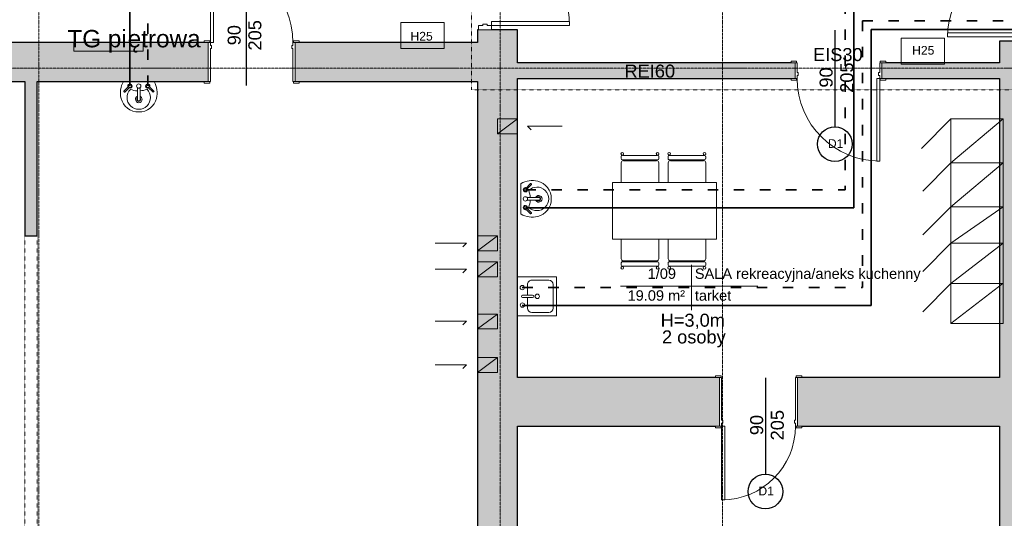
# Model space of a CAD drawing. Header units: inches. Extents: x -112469 to 885939, y -131046 to 286269.
# Tile 51 of 138: x 7608 to 18942, y -51263 to -45524. Entities that reach past the tile are written whole.
import ezdxf

# ---------------------------------------------------------------- set-up
doc = ezdxf.new("R2010")
doc.units = ezdxf.units.IN
doc.header["$MEASUREMENT"] = 0
for name, pattern in [('ACAD_ISO03W100', [30, 12, -18]), ('Aligning Line 1_8_', [0.635, 0.3175, -0.3175]), ('Kreska', [0.635, 0.3175, -0.3175]), ('Linia siatki', [0.9925, 0.47, -0.2175, 0.0875, -0.2175]), ('Ukryty', [0.714375, 0.47625, -0.238125])]:
    doc.linetypes.add(name, pattern=pattern)
for name, color, linetype, lineweight in [('_IS_woda ciepła', 1, 'ACAD_ISO03W100', 35), ('_IS_woda zimna', 5, 'Continuous', 35), ('A-AREA-IDEN', 251, 'Continuous', 9), ('A-DETL', 251, 'Continuous', 9), ('A-DETL-HDLN', 251, 'Ukryty', 9), ('A-DETL-MEDM', 251, 'Continuous', 25), ('A-DETL-THIN', 251, 'Continuous', 9), ('A-DOOR', 251, 'Continuous', 9), ('A-DOOR-FRAM', 251, 'Continuous', 18), ('A-WALL', 251, 'Continuous', 9), ('A-WALL-PATT', 254, 'Continuous', 25), ('G-ANNO-TEXT', 251, 'Continuous', 9), ('I-FURN', 251, 'Continuous', 9), ('I-WALL', 251, 'Continuous', 9), ('P-SANR-FIXT', 251, 'Continuous', 9), ('S-GRID', 251, 'Continuous', 9)]:
    doc.layers.add(name, color=color, linetype=linetype, lineweight=lineweight)
doc.styles.add('Arial_1', font='arial.ttf', dxfattribs={"height": 12})
doc.styles.add('Arial_2', font='arial.ttf', dxfattribs={"height": 10})
doc.styles.add('Arial_3', font='arial.ttf', dxfattribs={"height": 15})
doc.styles.add('Arial_5', font='arial.ttf', dxfattribs={"height": 20})

# ---------------------------------------------------------------- blocks, each defined once
blk = doc.blocks.new('Etyk_pom_1_mala - Etyk_pom_1_mala-219433-4_Poziom piętra')
at = {"layer": 'A-AREA-IDEN'}
for p, q in [((-0.096, 0.144), (-0.096, -0.378)), ((-0.915, -0.101), (0.666, -0.101))]:
    blk.add_line(p, q, dxfattribs=at)
blk = doc.blocks.new('Zlew kuchenny - typu wyspowego - 450 x 450mm-548266-4_Poziom piętra')
at = {"layer": 'P-SANR-FIXT'}
for p, q in [((-20.9, 22.7), (-20.9, -22.3)), ((24.1, -22.3), (24.1, 22.7)), ((0.3, 17), (0.3, 5.3)), ((2.8, 17), (2.8, 5.3)), ((-17.1, 6.2), (-17.1, -13.4)), ((0.3, 11.3), (-12, 11.3)), ((15.2, 11.3), (2.8, 11.3)), ((20.3, -13.4), (20.3, 6.2)), ((-20.9, -22.3), (24.1, -22.3)), ((-12, -18.5), (15.2, -18.5))]:
    blk.add_line(p, q, dxfattribs=at)
for centre, radius, start, end in [((-8.4, 17), 2.54, 360, 180), ((-8.4, 17), 2.54, 180, 360), ((1.6, 17), 1.27, 360, 180), ((11.7, 17.2), 2.54, 360, 180), ((11.7, 17.2), 2.54, 180, 0), ((-12, 6.2), 5.08, 90, 180), ((1.6, 0), 2.54, 360, 180), ((1.6, 0), 2.54, 180, 0), ((1.6, 5.3), 1.27, 180, 0), ((15.2, 6.2), 5.08, 360, 90), ((-12, -13.4), 5.08, 180, 270), ((15.2, -13.4), 5.08, 270, 0)]:
    blk.add_arc(centre, radius, start, end, dxfattribs=at)
blk = doc.blocks.new('Lavabo mural - 05 - 440mm x 350mm-V6-4_Poziom piętra')
at = {"layer": 'P-SANR-FIXT'}
for p, q in [((-17.2, -11), (-11.7, -5.6)), ((-16.1, -12.1), (-10.7, -6.7)), ((-1.5, -21.5), (-1.5, -7.1)), ((1.5, -21.5), (1.5, -7.1)), ((16.4, -12.1), (11, -6.7)), ((17.5, -11), (12, -5.6))]:
    blk.add_line(p, q, dxfattribs=at)
for centre, radius, start, end in [((5.3, -13.1), 26.4, 150.3649, 193.6351), ((-5.3, -13.1), 26.4, 346.3649, 29.6351), ((0, -18.4), 13.5, 135.4629, 45.0556), ((-10.1, -5.1), 2.5, 0, 180), ((-10.1, -5.1), 2.5, 180, 207.0533), ((-10.1, -5.1), 1.7, 360, 180), ((-10.1, -5.1), 1.7, 180, 198.0596), ((-10.1, -5.1), 1.7, 198.0596, 360), ((-10.1, -5.1), 2.5, 242.9467, 0), ((-0.2, 16), 26.7, 249.1986, 267.1093), ((0, -5.1), 2.5, 0, 180), ((0, -5.1), 2.5, 180, 0), ((-0.2, 16), 26.7, 273.5606, 291.3199), ((10.4, -5.1), 2.5, 360, 180), ((10.4, -5.1), 2.5, 180, 297.0533), ((10.4, -5.1), 1.7, 0, 180), ((10.4, -5.1), 1.7, 180, 0), ((10.4, -5.1), 2.5, 332.9467, 360), ((-0.6, -14.5), 20.4, 193.6351, 271.6558), ((0, -20.4), 3.86, 112.8828, 180), ((0, -20.4), 3.86, 180, 360), ((0, -20.4), 2.35, 129.6826, 180), ((0, -20.4), 2.35, 180, 360), ((0.6, -14.5), 20.4, 268.3442, 346.3649), ((0, -20.4), 3.86, 360, 67.1178), ((0, -20.4), 2.35, 360, 50.3185)]:
    blk.add_arc(centre, radius, start, end, dxfattribs=at)
for centre, major_axis, ratio, start_param, end_param in [((-16.6, -11.6), (-0.545, 0.545), 0.274309, 0, 3.141593), ((17, -11.6), (0.545, 0.545), 0.274309, 3.141593, 6.283185), ((0, -21.5), (-1.5, 0), 0.428525, 0, 3.141593)]:
    blk.add_ellipse(centre, major_axis=major_axis, ratio=ratio, start_param=start_param, end_param=end_param, dxfattribs=at)
blk = doc.blocks.new('Drzwi-wewnętrzne-jednoskrzydłowe-dwupanelowe-drewniane - 900 x 2100mm-623786-4_Poziom piętra')
at = {"layer": 'A-DOOR', "lineweight": 18}
for p, q in [((42.5, 112.6825), (39, 112.6825)), ((39, 112.6825), (39, 27.6825)), ((42.5, 27.6825), (42.5, 112.6825)), ((39, 27.6825), (42.5, 27.6825))]:
    blk.add_line(p, q, dxfattribs=at)
at = {"layer": 'A-DOOR'}
for p, q in [((-43.135, 29.6825), (-49.635, 29.6825)), ((-49.635, 29.6825), (-49.635, 27.6825)), ((-49.635, 27.6825), (-43.135, 27.6825)), ((-43.135, 27.6825), (-43.135, 29.6825)), ((49.635, 29.6825), (43.135, 29.6825)), ((43.135, 29.6825), (43.135, 27.6825)), ((43.135, 27.6825), (49.635, 27.6825)), ((49.635, 27.6825), (49.635, 29.6825)), ((-43.135, -28.3175), (-49.635, -28.3175)), ((-49.635, -28.3175), (-49.635, -30.3175)), ((-49.635, -30.3175), (-43.135, -30.3175)), ((-43.135, -30.3175), (-43.135, -28.3175)), ((49.635, -28.3175), (43.135, -28.3175)), ((43.135, -28.3175), (43.135, -30.3175)), ((43.135, -30.3175), (49.635, -30.3175)), ((49.635, -30.3175), (49.635, -28.3175))]:
    blk.add_line(p, q, dxfattribs=at)
blk.add_arc((42.5, 27.6825), 85, 90, 180, dxfattribs=at)
at = {"layer": 'A-DOOR-FRAM'}
for p, q in [((-42.5, 27.6825), (-45, 27.6825)), ((-45, 27.6825), (-45, -28.3175)), ((-42.5, 24.1825), (-42.5, 27.6825)), ((-41.23, 24.1825), (-42.5, 24.1825)), ((-41.23, 20.69), (-41.23, 24.1825)), ((42.5, 24.1825), (41.23, 24.1825)), ((41.23, 24.1825), (41.23, 20.69)), ((42.5, 27.6825), (42.5, 24.1825)), ((45, 27.6825), (42.5, 27.6825)), ((45, -28.3175), (45, 27.6825)), ((-42.5, -28.3175), (-42.5, 20.69)), ((-42.5, 20.69), (-41.23, 20.69)), ((41.23, 20.69), (42.5, 20.69)), ((42.5, 20.69), (42.5, -28.3175)), ((-45, -28.3175), (-42.5, -28.3175)), ((42.5, -28.3175), (45, -28.3175))]:
    blk.add_line(p, q, dxfattribs=at)
blk = doc.blocks.new('Drzwi-korytarz-niesymetryczne-wpuszczane - 1350 x 2000mm-591046-4_Poziom piętra')
at = {"layer": 'A-DOOR', "lineweight": 18}
for p, q in [((-67.5, -6.365), (-67.5, 83.635)), ((-67.5, 83.635), (-63, 83.635)), ((-63, 83.635), (-63, -6.365)), ((67.5, 38.635), (63, 38.635)), ((63, 38.635), (63, -6.365)), ((67.5, -6.365), (67.5, 38.635)), ((-63, -6.365), (-67.5, -6.365)), ((63, -6.365), (67.5, -6.365))]:
    blk.add_line(p, q, dxfattribs=at)
at = {"layer": 'A-DOOR'}
for centre, radius, start, end in [((-67.5, -6.365), 90, 0, 90), ((67.5, -6.365), 45, 90, 180)]:
    blk.add_arc(centre, radius, start, end, dxfattribs=at)
at = {"layer": 'A-DOOR-FRAM'}
for p, q in [((-67.5, -6.365), (-72.5, -6.365)), ((-72.5, -6.365), (-72.5, -21.365)), ((-67.5, -11.34125), (-67.5, -6.365)), ((67.5, -6.365), (67.5, -11.34125)), ((72.5, -6.365), (67.5, -6.365)), ((72.5, -21.365), (72.5, -6.365)), ((-72.5, -21.365), (-67.5, -21.365)), ((-65.9125, -11.34125), (-67.5, -11.34125)), ((-67.5, -21.365), (-67.5, -16.44375)), ((-67.5, -16.44375), (-65.9125, -16.44375)), ((-65.9125, -16.44375), (-65.9125, -11.34125)), ((67.5, -11.34125), (65.9125, -11.34125)), ((65.9125, -11.34125), (65.9125, -16.44375)), ((65.9125, -16.44375), (67.5, -16.44375)), ((67.5, -16.44375), (67.5, -21.365)), ((67.5, -21.365), (72.5, -21.365))]:
    blk.add_line(p, q, dxfattribs=at)
blk = doc.blocks.new('Drzwi-korytarz-niesymetryczne-wpuszczane - 1350 x 2000mm-590928-4_Poziom piętra')
at = {"layer": 'A-DOOR', "lineweight": 18}
for p, q in [((-63, 6.365), (-67.5, 6.365)), ((-67.5, 6.365), (-67.5, -83.635)), ((-63, -83.635), (-63, 6.365)), ((63, 6.365), (67.5, 6.365)), ((63, -38.635), (63, 6.365)), ((67.5, 6.365), (67.5, -38.635)), ((67.5, -38.635), (63, -38.635)), ((-67.5, -83.635), (-63, -83.635))]:
    blk.add_line(p, q, dxfattribs=at)
at = {"layer": 'A-DOOR'}
for centre, radius, start, end in [((-67.5, 6.365), 90, 270, 360), ((67.5, 6.365), 45, 180, 270)]:
    blk.add_arc(centre, radius, start, end, dxfattribs=at)
at = {"layer": 'A-DOOR-FRAM'}
for p, q in [((-72.5, 21.365), (-67.5, 21.365)), ((-72.5, 6.365), (-72.5, 21.365)), ((-67.5, 21.365), (-67.5, 16.44375)), ((-67.5, 16.44375), (-65.9125, 16.44375)), ((-67.5, 11.34125), (-67.5, 6.365)), ((-65.9125, 11.34125), (-67.5, 11.34125)), ((-65.9125, 16.44375), (-65.9125, 11.34125)), ((65.9125, 16.44375), (67.5, 16.44375)), ((65.9125, 11.34125), (65.9125, 16.44375)), ((67.5, 11.34125), (65.9125, 11.34125)), ((67.5, 21.365), (72.5, 21.365)), ((67.5, 16.44375), (67.5, 21.365)), ((67.5, 6.365), (67.5, 11.34125)), ((72.5, 21.365), (72.5, 6.365)), ((-67.5, 6.365), (-72.5, 6.365)), ((72.5, 6.365), (67.5, 6.365))]:
    blk.add_line(p, q, dxfattribs=at)
blk = doc.blocks.new('Lavabo mural - 05 - 440mm x 350mm-346807-4_Poziom piętra')
at = {"layer": 'P-SANR-FIXT'}
for p, q in [((17.7, 0), (-17.7, 0)), ((-17.2, -11), (-11.7, -5.6)), ((-16.1, -12.1), (-10.7, -6.7)), ((-1.5, -21.5), (-1.5, -7.1)), ((1.5, -21.5), (1.5, -7.1)), ((16.4, -12.1), (11, -6.7)), ((17.5, -11), (12, -5.6))]:
    blk.add_line(p, q, dxfattribs=at)
for centre, radius, start, end in [((5.3, -13.1), 26.4, 150.3649, 193.6351), ((-5.3, -13.1), 26.4, 346.3649, 29.6351), ((0, -18.4), 13.5, 135.4629, 45.0556), ((-10.1, -5.1), 2.5, 0, 180), ((-10.1, -5.1), 2.5, 180, 207.0533), ((-10.1, -5.1), 1.7, 360, 180), ((-10.1, -5.1), 1.7, 180, 198.0596), ((-10.1, -5.1), 1.7, 198.0596, 360), ((-10.1, -5.1), 2.5, 242.9467, 0), ((-0.2, 16), 26.7, 249.1986, 267.1093), ((0, -5.1), 2.5, 0, 180), ((0, -5.1), 2.5, 180, 0), ((-0.2, 16), 26.7, 273.5606, 291.3199), ((10.4, -5.1), 2.5, 360, 180), ((10.4, -5.1), 2.5, 180, 297.0533), ((10.4, -5.1), 1.7, 0, 180), ((10.4, -5.1), 1.7, 180, 0), ((10.4, -5.1), 2.5, 332.9467, 360), ((-0.6, -14.5), 20.4, 193.6351, 271.6558), ((0, -20.4), 3.86, 112.8828, 180), ((0, -20.4), 3.86, 180, 360), ((0, -20.4), 2.35, 129.6826, 180), ((0, -20.4), 2.35, 180, 360), ((0.6, -14.5), 20.4, 268.3442, 346.3649), ((0, -20.4), 3.86, 360, 67.1178), ((0, -20.4), 2.35, 360, 50.3185)]:
    blk.add_arc(centre, radius, start, end, dxfattribs=at)
for centre, major_axis, ratio, start_param, end_param in [((-16.6, -11.6), (-0.545, 0.545), 0.274309, 0, 3.141593), ((17, -11.6), (0.545, 0.545), 0.274309, 3.141593, 6.283185), ((0, -21.5), (-1.5, 0), 0.428525, 0, 3.141593)]:
    blk.add_ellipse(centre, major_axis=major_axis, ratio=ratio, start_param=start_param, end_param=end_param, dxfattribs=at)
blk = doc.blocks.new('Krzesło Breuera - Krzesło Breuera-494360-4_Poziom piętra')
at = {"layer": 'I-FURN'}
for p, q in [((-21.6, 17.6), (-21.6, 20.1)), ((-21.6, -10), (-21.6, 12.7)), ((-20.3, 21.3), (20.3, 21.3)), ((20.3, 16.3), (-20.3, 16.3)), ((-19.1, 15.2), (19, 15.2)), ((21.6, 20.1), (21.6, 17.6)), ((21.6, 12.7), (21.6, -10))]:
    blk.add_line(p, q, dxfattribs=at)
for centre, radius, start, end in [((-20.3, 23.1), 1.51, 0, 180), ((-20.3, 23.1), 1.51, 180, 0), ((20.4, 23.1), 1.51, 0, 180), ((20.4, 23.1), 1.51, 180, 0), ((-20.3, 20.1), 1.27, 90, 180), ((-20.3, 17.6), 1.27, 180, 270), ((-19.1, 12.7), 2.54, 90, 180), ((19, 12.7), 2.54, 0, 90), ((20.3, 20.1), 1.27, 0, 90), ((20.3, 17.6), 1.27, 270, 0)]:
    blk.add_arc(centre, radius, start, end, dxfattribs=at)
blk = doc.blocks.new('Krzesło Breuera - Krzesło Breuera-494065-4_Poziom piętra')
at = {"layer": 'I-FURN'}
for p, q in [((-21.6, 10), (-21.6, -12.7)), ((21.6, -12.7), (21.6, 10)), ((-21.6, -17.6), (-21.6, -20.1)), ((20.3, -16.3), (-20.3, -16.3)), ((-20.3, -21.3), (20.3, -21.3)), ((-19.1, -15.2), (19, -15.2)), ((21.6, -20.1), (21.6, -17.6))]:
    blk.add_line(p, q, dxfattribs=at)
for centre, radius, start, end in [((-20.3, -23.1), 1.51, 360, 180), ((-19.1, -12.7), 2.54, 180, 270), ((-20.3, -17.6), 1.27, 90, 180), ((-20.3, -20.1), 1.27, 180, 270), ((20.4, -23.1), 1.51, 360, 180), ((19, -12.7), 2.54, 270, 360), ((20.3, -17.6), 1.27, 360, 90), ((20.3, -20.1), 1.27, 270, 360), ((-20.3, -23.1), 1.51, 180, 360), ((20.4, -23.1), 1.51, 180, 360)]:
    blk.add_arc(centre, radius, start, end, dxfattribs=at)
blk = doc.blocks.new('Stół - prostokątny - 1830 x 0762mm-493090-4_Poziom piętra')
at = {"layer": 'I-FURN'}
for p, q in [((60, 32.5), (-60, 32.5)), ((-60, 32.5), (-60, -32.5)), ((60, -32.5), (60, 32.5)), ((-60, -32.5), (60, -32.5))]:
    blk.add_line(p, q, dxfattribs=at)
blk = doc.blocks.new('wewnetrzne dwupanelowe - 900 x 2100mm-658878-4_Poziom piętra')
at = {"layer": 'A-DOOR'}
for p, q in [((-54.635, 11.3175), (-48.135, 11.3175)), ((-54.635, 9.3175), (-54.635, 11.3175)), ((-48.135, 9.3175), (-54.635, 9.3175)), ((-48.135, 11.3175), (-48.135, 9.3175)), ((48.135, 11.3175), (54.635, 11.3175)), ((48.135, 9.3175), (48.135, 11.3175)), ((54.635, 9.3175), (48.135, 9.3175)), ((54.635, 11.3175), (54.635, 9.3175)), ((-54.635, -8.6825), (-48.135, -8.6825)), ((-54.635, -10.6825), (-54.635, -8.6825)), ((-48.135, -10.6825), (-54.635, -10.6825)), ((-48.135, -8.6825), (-48.135, -10.6825)), ((48.135, -8.6825), (54.635, -8.6825)), ((48.135, -10.6825), (48.135, -8.6825)), ((54.635, -10.6825), (48.135, -10.6825)), ((54.635, -8.6825), (54.635, -10.6825))]:
    blk.add_line(p, q, dxfattribs=at)
at = {"layer": 'A-DOOR', "lineweight": 18}
for p, q in [((44, -8.6825), (47.5, -8.6825)), ((44, -103.6825), (44, -8.6825)), ((47.5, -8.6825), (47.5, -103.6825)), ((47.5, -103.6825), (44, -103.6825))]:
    blk.add_line(p, q, dxfattribs=at)
at = {"layer": 'A-DOOR'}
blk.add_arc((47.5, -8.6825), 95, 180, 270, dxfattribs=at)
at = {"layer": 'A-DOOR-FRAM'}
for p, q in [((-50, 9.3175), (-47.5, 9.3175)), ((-50, -8.6825), (-50, 9.3175)), ((-47.5, 9.3175), (-47.5, -1.69)), ((47.5, 9.3175), (50, 9.3175)), ((47.5, -1.69), (47.5, 9.3175)), ((50, 9.3175), (50, -8.6825)), ((-47.5, -8.6825), (-50, -8.6825)), ((-47.5, -1.69), (-46.23, -1.69)), ((-47.5, -5.1825), (-47.5, -8.6825)), ((-46.23, -5.1825), (-47.5, -5.1825)), ((-46.23, -1.69), (-46.23, -5.1825)), ((46.23, -1.69), (47.5, -1.69)), ((46.23, -5.1825), (46.23, -1.69)), ((47.5, -5.1825), (46.23, -5.1825)), ((47.5, -8.6825), (47.5, -5.1825)), ((50, -8.6825), (47.5, -8.6825))]:
    blk.add_line(p, q, dxfattribs=at)
blk = doc.blocks.new('wewnetrzne dwupanelowe - 900 x 2100mm-456959-4_Poziom piętra')
at = {"layer": 'A-DOOR'}
for p, q in [((-54.635, 24.8175), (-48.135, 24.8175)), ((-54.635, 22.8175), (-54.635, 24.8175)), ((-48.135, 22.8175), (-54.635, 22.8175)), ((-48.135, 24.8175), (-48.135, 22.8175)), ((48.135, 24.8175), (54.635, 24.8175)), ((48.135, 22.8175), (48.135, 24.8175)), ((54.635, 22.8175), (48.135, 22.8175)), ((54.635, 24.8175), (54.635, 22.8175)), ((-54.635, -22.1825), (-48.135, -22.1825)), ((-54.635, -24.1825), (-54.635, -22.1825)), ((-48.135, -22.1825), (-48.135, -24.1825)), ((48.135, -22.1825), (54.635, -22.1825)), ((48.135, -24.1825), (48.135, -22.1825)), ((54.635, -22.1825), (54.635, -24.1825)), ((-48.135, -24.1825), (-54.635, -24.1825)), ((54.635, -24.1825), (48.135, -24.1825))]:
    blk.add_line(p, q, dxfattribs=at)
at = {"layer": 'A-DOOR', "lineweight": 18}
for p, q in [((44, -22.1825), (47.5, -22.1825)), ((44, -117.1825), (44, -22.1825)), ((47.5, -22.1825), (47.5, -117.1825)), ((47.5, -117.1825), (44, -117.1825))]:
    blk.add_line(p, q, dxfattribs=at)
at = {"layer": 'A-DOOR'}
blk.add_arc((47.5, -22.1825), 95, 180, 270, dxfattribs=at)
at = {"layer": 'A-DOOR-FRAM'}
for p, q in [((-50, 22.8175), (-47.5, 22.8175)), ((-50, -22.1825), (-50, 22.8175)), ((-47.5, 22.8175), (-47.5, -15.19)), ((47.5, 22.8175), (50, 22.8175)), ((47.5, -15.19), (47.5, 22.8175)), ((50, 22.8175), (50, -22.1825)), ((-47.5, -22.1825), (-50, -22.1825)), ((-47.5, -15.19), (-46.23, -15.19)), ((-47.5, -18.6825), (-47.5, -22.1825)), ((-46.23, -18.6825), (-47.5, -18.6825)), ((-46.23, -15.19), (-46.23, -18.6825)), ((46.23, -15.19), (47.5, -15.19)), ((46.23, -18.6825), (46.23, -15.19)), ((47.5, -18.6825), (46.23, -18.6825)), ((47.5, -22.1825), (47.5, -18.6825)), ((50, -22.1825), (47.5, -22.1825))]:
    blk.add_line(p, q, dxfattribs=at)
blk = doc.blocks.new('PIĘTRO')
at = {"layer": 'A-WALL-PATT', "lineweight": 9}
h = blk.add_hatch(color=251, dxfattribs=at)
h.paths.add_polyline_path([(13042.2, -15831.43), (13042.2, -7291.43), (12582.2, -7291.43), (12582.2, -15831.43), (12692.14, -15831.43)])
h.paths.add_polyline_path([(12692.44, -5841.43), (13042.2, -5841.43), (13042.2, 198.57), (12582.2, 198.57), (12582.2, -1965.08), (12588.55, -1965.08), (12588.55, -1985.08), (12582.2, -1985.08), (12582.2, -2105.08), (12588.55, -2105.08), (12588.55, -2125.08), (12582.2, -2125.08), (12582.2, -5841.43), (12641.41, -5841.43)])
h = blk.add_hatch(color=251, dxfattribs=at)
h.paths.add_polyline_path([(18592.2, -15201.43), (19052.2, -15201.43), (19052.2, -7421.43), (18592.2, -7421.43), (18592.2, -15051.43)])
h.paths.add_polyline_path([(18892.2, -5971.43), (19052.2, -5971.43), (19052.2, 198.57), (18592.2, 198.57), (18592.2, -5971.43)])
h = blk.add_hatch(color=251, dxfattribs=at)
h.paths.add_polyline_path([(11475.39, -7886.43), (12582.2, -7886.43), (12582.2, -7436.43), (10482.2, -7436.43), (10482.2, -7886.43), (10528.55, -7886.43)])
h.paths.add_polyline_path([(7372.2, -7886.43), (9482.2, -7886.43), (9482.2, -7436.43), (5732.2, -7436.43), (5732.2, -7886.43), (5778.55, -7886.43)])
h.paths.add_polyline_path([(4732.2, -7886.43), (4732.2, -7436.43), (2532.2, -7436.43), (2532.2, -7886.43), (4685.85, -7886.43)])
h = blk.add_hatch(color=251, dxfattribs=at)
h.paths.add_polyline_path([(17964.73, -7851.43), (18592.2, -7851.43), (18592.2, -7671.43), (17237.2, -7671.43), (17237.2, -7851.43), (17283.55, -7851.43)])
h.paths.add_polyline_path([(16237.2, -7851.43), (16237.2, -7671.43), (13042.2, -7671.43), (13042.2, -7851.43), (16190.85, -7851.43)])
blk.add_hatch(color=251, dxfattribs=at).paths.add_polyline_path([(7512.2, -9661.43), (7512.2, -7886.43), (7372.2, -7886.43), (7372.2, -9661.43)])
h = blk.add_hatch(color=251, dxfattribs=at)
h.paths.add_polyline_path([(16313.55, -11851.43), (18592.2, -11851.43), (18592.2, -11291.43), (16267.2, -11291.43), (16267.2, -11851.43)])
h.paths.add_polyline_path([(13097.72, -11851.43), (15367.2, -11851.43), (15367.2, -11291.43), (13042.2, -11291.43), (13042.2, -11851.43)])
at = {"layer": 'A-DETL', "color": 251, "linetype": 'Aligning Line 1_8_', "lineweight": 18}
for p, q in [((12514.35, -5106.43), (12514.35, -7981.84)), ((12514.35, -7981.84), (19151.51, -7981.84))]:
    blk.add_line(p, q, dxfattribs=at)
at = {"layer": 'A-DETL', "color": 251, "lineweight": 18}
for p, q in [((13042.2, -8316.4), (12812.2, -8488.49)), ((12812.2, -8316.4), (12812.2, -8488.49)), ((13042.2, -8316.4), (12812.2, -8316.4)), ((13042.2, -8488.49), (13042.2, -8316.4)), ((13042.2, -8488.49), (12812.2, -8488.49)), ((12812.2, -8488.49), (13042.2, -8488.49)), ((13157.26, -8397.97), (13199.69, -8440.4)), ((13157.26, -8397.97), (13557.26, -8397.97)), ((12096.41, -9745.31), (12456.41, -9745.31)), ((12456.41, -9745.31), (12413.98, -9787.74)), ((12812.2, -9661.43), (12582.2, -9833.52)), ((12582.2, -9661.43), (12582.2, -9833.52)), ((12812.2, -9661.43), (12582.2, -9661.43)), ((12812.2, -9833.52), (12812.2, -9661.43)), ((12812.2, -9833.52), (12582.2, -9833.52)), ((12582.2, -9833.52), (12812.2, -9833.52)), ((12812.2, -9961.43), (12582.2, -10133.52)), ((12582.2, -9961.43), (12582.2, -10133.52)), ((12812.2, -9961.43), (12582.2, -9961.43)), ((12812.2, -10133.52), (12812.2, -9961.43)), ((12096.41, -10045.31), (12456.41, -10045.31)), ((12456.41, -10045.31), (12413.98, -10087.74)), ((12812.2, -10133.52), (12582.2, -10133.52)), ((12582.2, -10133.52), (12812.2, -10133.52)), ((12096.41, -10645.31), (12456.41, -10645.31)), ((12456.41, -10645.31), (12413.98, -10687.74)), ((12812.2, -10561.43), (12582.2, -10733.52)), ((12582.2, -10561.43), (12582.2, -10733.52)), ((12812.2, -10561.43), (12582.2, -10561.43)), ((12812.2, -10733.52), (12812.2, -10561.43)), ((12812.2, -10733.52), (12582.2, -10733.52)), ((12582.2, -10733.52), (12812.2, -10733.52)), ((12812.2, -11061.43), (12582.2, -11233.52)), ((12582.2, -11061.43), (12582.2, -11233.52)), ((12812.2, -11061.43), (12582.2, -11061.43)), ((12812.2, -11233.52), (12812.2, -11061.43)), ((12096.41, -11145.31), (12456.41, -11145.31)), ((12456.41, -11145.31), (12413.98, -11187.74)), ((12812.2, -11233.52), (12582.2, -11233.52)), ((12582.2, -11233.52), (12812.2, -11233.52))]:
    blk.add_line(p, q, dxfattribs=at)
at = {"layer": 'A-DETL-HDLN', "color": 251, "linetype": 'Kreska'}
for p, q in [((7372.2, -9661.43), (7372.2, -13261.43)), ((7512.2, -9661.43), (7512.2, -13306.43))]:
    blk.add_line(p, q, dxfattribs=at)
at = {"layer": 'A-DETL-MEDM', "color": 251}
for p, q in [((9922.2, -7931.43), (9922.2, -6821.43)), ((16695.78, -7295.68), (16695.78, -8405.68)), ((15895.78, -11295.68), (15895.78, -12405.68))]:
    blk.add_line(p, q, dxfattribs=at)
for centre in [(16695.78, -8605.68), (15895.78, -12605.68)]:
    blk.add_circle(centre, 200, dxfattribs=at)
at = {"layer": 'A-DETL-THIN', "color": 251}
for p, q in [((11699.59, -7506.43), (11699.59, -7206.43)), ((11699.59, -7206.43), (12199.59, -7206.43)), ((12199.59, -7206.43), (12199.59, -7506.43)), ((7933.58, -7436.43), (7933.58, -7536.43)), ((8733.58, -7436.43), (7933.58, -7436.43)), ((8733.58, -7536.43), (8733.58, -7436.43)), ((17459.59, -7686.43), (17459.59, -7386.43)), ((17459.59, -7386.43), (17959.59, -7386.43)), ((17959.59, -7386.43), (17959.59, -7686.43)), ((7933.58, -7536.43), (8733.58, -7536.43)), ((12199.59, -7506.43), (11699.59, -7506.43)), ((17959.59, -7686.43), (17459.59, -7686.43)), ((18032.2, -8316.4), (17692.79, -8655.81)), ((18632.2, -8316.4), (18032.2, -8821.4)), ((18032.2, -8821.4), (18032.2, -8316.4)), ((18032.2, -8316.4), (18632.2, -8316.4)), ((18632.2, -8821.4), (18632.2, -8316.4)), ((18032.2, -8821.4), (17706.93, -9146.67)), ((18632.2, -8821.4), (18032.2, -8821.4)), ((18032.2, -9326.4), (18632.2, -8821.4)), ((18032.2, -8821.4), (18032.2, -10671.4)), ((18632.2, -8821.4), (18032.2, -8821.4)), ((18632.2, -10671.4), (18632.2, -8821.4)), ((18032.2, -9326.4), (17706.93, -9651.67)), ((18032.2, -9746.4), (18632.2, -9326.4)), ((18032.2, -9326.4), (18632.2, -9326.4)), ((18032.2, -9746.4), (17706.93, -10071.67)), ((18032.2, -10211.4), (18632.2, -9746.4)), ((18032.2, -9746.4), (18632.2, -9746.4)), ((18032.2, -10211.4), (17706.93, -10536.67)), ((18032.2, -10671.4), (18628.96, -10208.91)), ((18032.2, -10211.4), (18632.2, -10211.4)), ((18032.2, -10671.4), (18632.2, -10671.4))]:
    blk.add_line(p, q, dxfattribs=at)
at = {"layer": 'A-WALL', "color": 251, "lineweight": 25}
for p, q in [((12582.2, -7291.43), (12582.2, -7436.43)), ((12592.2, -7291.43), (12582.2, -7291.43)), ((13042.2, -7291.43), (12742.2, -7291.43)), ((13042.2, -7671.43), (13042.2, -7291.43)), ((9435.85, -7436.43), (5778.55, -7436.43)), ((12582.2, -7436.43), (10528.55, -7436.43)), ((18592.2, -7421.43), (18592.2, -7671.43)), ((18892.2, -7421.43), (18592.2, -7421.43)), ((16190.85, -7671.43), (13042.2, -7671.43)), ((18592.2, -7671.43), (17283.55, -7671.43)), ((5778.55, -7886.43), (7372.2, -7886.43)), ((7372.2, -7886.43), (7372.2, -9661.43)), ((7512.2, -9661.43), (7512.2, -7886.43)), ((7512.2, -7886.43), (9435.85, -7886.43)), ((10528.55, -7886.43), (12582.2, -7886.43)), ((12582.2, -7886.43), (12582.2, -15181.43)), ((13042.2, -11291.43), (13042.2, -7851.43)), ((13042.2, -7851.43), (16190.85, -7851.43)), ((17283.55, -7851.43), (18592.2, -7851.43)), ((18592.2, -7851.43), (18592.2, -11291.43)), ((7372.2, -9661.43), (7512.2, -9661.43)), ((13042.2, -15051.43), (13042.2, -11851.43)), ((18592.2, -11851.43), (18592.2, -15051.43))]:
    blk.add_line(p, q, dxfattribs=at)
at = {"layer": 'I-WALL', "color": 251, "lineweight": 25}
for p, q in [((15320.85, -11291.43), (13042.2, -11291.43)), ((18592.2, -11291.43), (16313.55, -11291.43)), ((13042.2, -11851.43), (15320.85, -11851.43)), ((16313.55, -11851.43), (18592.2, -11851.43))]:
    blk.add_line(p, q, dxfattribs=at)
at = {"layer": 'S-GRID', "color": 251, "linetype": 'Linia siatki'}
for p, q in [((7532.2, 3814.58), (7532.2, -22310.93)), ((12842.2, 3814.58), (12842.2, -22310.93)), ((15402.2, 3814.58), (15402.2, -22310.93)), ((-1420.75, -7731.43), (33508.1, -7731.43))]:
    blk.add_line(p, q, dxfattribs=at)
at = {"layer": 'A-AREA-IDEN', "color": 251, "xscale": 999.9999999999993, "yscale": 999.9999999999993, "zscale": 999.9999999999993}
blk.add_blockref('Etyk_pom_1_mala - Etyk_pom_1_mala-219433-4_Poziom piętra', (15142.77, -10138.4), dxfattribs=at)
at = {"layer": 'A-DOOR', "color": 251, "xscale": 10, "yscale": 10, "zscale": 10}
for name, p, rotation in [('Drzwi-korytarz-niesymetryczne-wpuszczane - 1350 x 2000mm-590928-4_Poziom piętra', (12805.85, -6566.43), 89.99999999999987), ('Drzwi-korytarz-niesymetryczne-wpuszczane - 1350 x 2000mm-591046-4_Poziom piętra', (18828.55, -6696.43), 89.99999999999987), ('wewnetrzne dwupanelowe - 900 x 2100mm-456959-4_Poziom piętra', (9982.2, -7658.25), 180), ('Drzwi-wewnętrzne-jednoskrzydłowe-dwupanelowe-drewniane - 900 x 2100mm-623786-4_Poziom piętra', (15817.2, -11574.6), 180)]:
    blk.add_blockref(name, p, dxfattribs=dict(at, rotation=rotation))
blk.add_blockref('wewnetrzne dwupanelowe - 900 x 2100mm-658878-4_Poziom piętra', (16737.2, -7764.6), dxfattribs=at)
at = {"layer": 'I-FURN', "color": 251, "xscale": 10, "yscale": 10, "zscale": 10, "rotation": 180}
for name, p in [('Krzesło Breuera - Krzesło Breuera-494065-4_Poziom piętra', (14452.41, -8948.69)), ('Krzesło Breuera - Krzesło Breuera-494065-4_Poziom piętra', (14992.41, -8948.69)), ('Stół - prostokątny - 1830 x 0762mm-493090-4_Poziom piętra', (14734.27, -9373.32)), ('Krzesło Breuera - Krzesło Breuera-494360-4_Poziom piętra', (14452.41, -9797.95)), ('Krzesło Breuera - Krzesło Breuera-494360-4_Poziom piętra', (14992.41, -9797.95))]:
    blk.add_blockref(name, p, dxfattribs=at)
at = {"layer": 'P-SANR-FIXT', "color": 251, "xscale": 10, "yscale": 10, "zscale": 10}
blk.add_blockref('Lavabo mural - 05 - 440mm x 350mm-V6-4_Poziom piętra', (8682.45, -7886.43), dxfattribs=at)
for name, p, rotation in [('Lavabo mural - 05 - 440mm x 350mm-346807-4_Poziom piętra', (13082.2, -9235.96), 90.00000000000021), ('Zlew kuchenny - typu wyspowego - 450 x 450mm-548266-4_Poziom piętra', (13269.55, -10374.21), 89.99999999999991)]:
    blk.add_blockref(name, p, dxfattribs=dict(at, rotation=rotation))
at = {"layer": 'A-AREA-IDEN', "color": 251, "char_height": 120, "attachment_point": 1, "style": 'Arial_1'}
for s, insert, width in [('1/09', (14540.86, -10036.68), 424.8944), ('SALA rekreacyjna/aneks kuchenny', (15083.64, -10036.68), 3463.29), ('19.09 m²', (14309.5, -10288.39), 857.8056), ('tarket', (15083.64, -10288.39), 553.1644)]:
    blk.add_mtext(s, dxfattribs=dict(at, insert=insert, width=width))
at = {"layer": 'G-ANNO-TEXT', "color": 251, "attachment_point": 1}
for s, insert, char_height, width, style in [('ętrowa', (8555.77, -7292.2), 200, 1018.1431, 'Arial_5'), ('TG pi', (7861.23, -7292.2), 200, 841.7719, 'Arial_5'), ('H25', (11810.3, -7314.07), 100, 304.6413, 'Arial_2'), ('H25', (17585.13, -7476.26), 100, 304.6413, 'Arial_2'), ('EIS30', (16444.43, -7500.19), 150, 697.4681, 'Arial_3'), ('REI60', (14274.03, -7690.67), 150, 713.5019, 'Arial_3'), ('D1', (16615.29, -8549.29), 100, 216.4556, 'Arial_2'), ('H=3,0m', (14690.39, -10557.65), 150, 913.9237, 'Arial_3'), ('2 osoby', (14705.43, -10750.12), 150, 873.8394, 'Arial_3'), ('D1', (15815.29, -12549.29), 100, 216.4556, 'Arial_2')]:
    blk.add_mtext(s, dxfattribs=dict(at, insert=insert, char_height=char_height, width=width, style=style))
at = {"layer": 'G-ANNO-TEXT', "color": 251, "char_height": 150, "attachment_point": 1, "rotation": 90, "style": 'Arial_3'}
for s, insert, width in [('90', (9705.69, -7469.14), 288.6075), ('205', (9943.82, -7528.67), 432.9112), ('205', (16758.06, -8015.84), 432.9112), ('90', (16519.93, -7956.31), 288.6075), ('90', (15719.93, -11956.31), 288.6075), ('205', (15958.06, -12015.84), 432.9112)]:
    blk.add_mtext(s, dxfattribs=dict(at, insert=insert, width=width))

msp = doc.modelspace()

# ---------------------------------------------------------------- block references
at = {"layer": '_IS_woda zimna', "ltscale": 10}
msp.add_blockref('PIĘTRO', (296, -38350), dxfattribs=at)

# ---------------------------------------------------------------- next in the draw order: linework, layer by layer
at = {"layer": '_IS_woda ciepła', "ltscale": 10}
for p, q in [((9082, -46287), (9082, -44705)), ((17109, -45336), (17109, -47482)), ((17309, -45536), (17309, -48607)), ((17309, -45536), (20055, -45536)), ((13429, -47482), (17109, -47482)), ((13393, -48607), (17309, -48607))]:
    msp.add_line(p, q, dxfattribs=at)
at = {"layer": '_IS_woda zimna', "ltscale": 10}
for p, q in [((8877, -46287), (8877, -44805)), ((17209, -45436), (17209, -47688)), ((17409, -45636), (17409, -48813)), ((17409, -45636), (19975, -45636)), ((13429, -47688), (17209, -47688)), ((13393, -48813), (17409, -48813))]:
    msp.add_line(p, q, dxfattribs=at)

doc.saveas('drawing.dxf')
